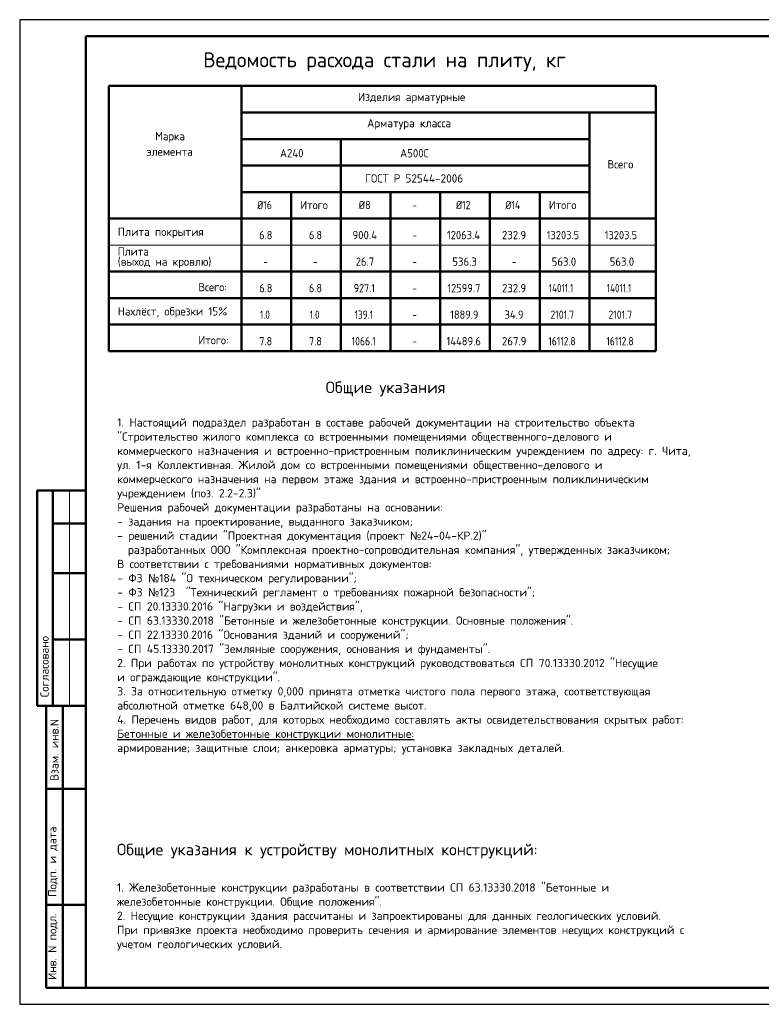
# Model space of a CAD drawing. Header units: millimetres. Extents: x 0 to 74351, y 0 to 35640.
# Tile 1 of 7: x 0 to 26856, y 0 to 35640. Entities that reach past the tile are written whole.
import ezdxf

# ---------------------------------------------------------------- set-up
doc = ezdxf.new("R2010")
doc.units = ezdxf.units.MM
doc.layers.add('Standard', color=7, linetype='Continuous', lineweight=25)
doc.styles.add('ARIAL', font='arial.ttf')
doc.styles.add('ISOCPEUR', font='isocpeur.ttf')

msp = doc.modelspace()

# ---------------------------------------------------------------- linework, layer by layer
at = {"layer": 'Standard', "color": 7, "linetype": 'Continuous', "lineweight": 25, "transparency": 33554687}
msp.add_line((2400, 35040), (2400, 1270), dxfattribs=at)
at = {"layer": 'Standard', "color": 7, "linetype": 'Continuous', "lineweight": 50, "transparency": 33554687}
for p, q in [((3231, 33241), (3231, 23641)), ((3231, 33241), (23031, 33241)), ((8031, 33241), (8031, 23641)), ((23031, 33241), (23031, 28441)), ((23031, 33241), (23031, 28441)), ((23031, 33241), (23031, 28441)), ((23031, 33241), (23031, 28441)), ((23031, 33241), (23031, 24601)), ((23031, 33241), (23031, 23641)), ((8031, 32281), (23031, 32281)), ((20631, 32281), (20631, 23641)), ((8031, 31321), (8031, 24601)), ((8031, 31321), (8031, 23641)), ((8031, 31321), (20631, 31321)), ((11631, 31321), (11631, 23641)), ((8031, 30361), (20631, 30361)), ((8031, 29401), (8031, 24601)), ((8031, 29401), (8031, 24601)), ((8031, 29401), (8031, 24601)), ((8031, 29401), (20631, 29401)), ((9831, 29401), (9831, 23641)), ((13431, 29401), (13431, 23641)), ((15231, 29401), (15231, 23641)), ((17031, 29401), (17031, 23641)), ((18831, 29401), (18831, 23641)), ((3231, 28441), (23031, 28441)), ((3231, 26521), (23031, 26521)), ((3231, 25561), (23031, 25561)), ((3231, 24601), (23031, 24601)), ((3231, 23641), (23031, 23641)), ((23031, 23641), (3231, 23641)), ((7, 18600), (0, 18600)), ((2400, 18600), (632, 18600)), ((632, 18600), (632, 10800)), ((632, 18600), (632, 10800)), ((1200, 18600), (1200, 10800)), ((2400, 17400), (1200, 17400)), ((2400, 15600), (1200, 15600)), ((2400, 13200), (1200, 13200)), ((0, 10800), (7, 10800)), ((632, 10800), (2400, 10800)), ((960, 600), (960, 10800)), ((960, 600), (960, 10800)), ((1560, 600), (1560, 10800)), ((960, 7800), (2400, 7800)), ((960, 3600), (2400, 3600)), ((2400, 600), (960, 600))]:
    msp.add_line(p, q, dxfattribs=at)
at = {"layer": 'Standard', "color": 7, "linetype": 'Continuous', "lineweight": 13, "transparency": 33554687}
for p, q in [((3231, 27481), (23031, 27481)), ((1800, 18600), (1800, 10800))]:
    msp.add_line(p, q, dxfattribs=at)
at = {"layer": 'Standard', "color": 7, "linetype": 'Continuous', "lineweight": 35, "transparency": 33554687}
msp.add_line((23031, 24601), (3231, 24601), dxfattribs=at)
at = {"layer": 'Standard', "color": 7, "linetype": 'Continuous', "lineweight": 25, "transparency": 33554687}
msp.add_lwpolyline([(0, 0), (50400, 0), (50400, 35640), (0, 35640), (0, 0)], close=True, dxfattribs=at)
msp.add_lwpolyline([(0, 0), (50400, 0), (50400, 35640), (0, 35640), (0, 0)], close=True, dxfattribs=at)
at = {"layer": 'Standard', "color": 7, "linetype": 'Continuous', "lineweight": 50, "transparency": 33554687}
msp.add_lwpolyline([(2400, 35040), (49800, 35040), (49800, 600), (2400, 600), (2400, 35040)], close=True, dxfattribs=at)

# ---------------------------------------------------------------- texts
at = {"transparency": 33554687, "attachment_point": 1, "line_spacing_factor": 1.024096, "style": 'ARIAL'}
for s, insert, char_height, width in [('\\A1;{\\fISOCPEUR|b0|i0|c0|p34;\\W1.01879;\\C7;                               \\H1.33333x; \\fISOCPEUR|b0|i0|c204|p34;\\H0.875x;Общие указания}\\P{\\W1.01879;\\C7; }\\P{\\fISOCPEUR|b0|i0|c0|p34;\\H0.83333x;\\W1.01879;\\C7;1. \\fISOCPEUR|b0|i0|c204|p34;Настоящий подраздел разработан в составе рабочей документации на строительство объекта}\\P{\\fISOCPEUR|b0|i0|c0|p34;\\H0.83333x;\\W1.01879;\\C7;"\\fISOCPEUR|b0|i0|c204|p34;Строительство жилого комплекса со встроенными помещениями общественного\\fISOCPEUR|b0|i0|c0|p34;-\\fISOCPEUR|b0|i0|c204|p34;делового и}\\P{\\fISOCPEUR|b0|i0|c204|p34;\\H0.83333x;\\W1.01879;\\C7;коммерческого назначения и встроенно\\fISOCPEUR|b0|i0|c0|p34;-\\fISOCPEUR|b0|i0|c204|p34;пристроенным поликлиническим учреждением по адресу\\fISOCPEUR|b0|i0|c0|p34;: \\fISOCPEUR|b0|i0|c204|p34;г\\fISOCPEUR|b0|i0|c0|p34;. \\fISOCPEUR|b0|i0|c204|p34;Чита\\fISOCPEUR|b0|i0|c0|p34;,}\\P{\\fISOCPEUR|b0|i0|c204|p34;\\H0.83333x;\\W1.01879;\\C7;ул\\fISOCPEUR|b0|i0|c0|p34;. 1-\\fISOCPEUR|b0|i0|c204|p34;я Коллективная\\fISOCPEUR|b0|i0|c0|p34;. \\fISOCPEUR|b0|i0|c204|p34;Жилой дом со встроенными помещениями общественно\\fISOCPEUR|b0|i0|c0|p34;-\\fISOCPEUR|b0|i0|c204|p34;делового и}\\P{\\fISOCPEUR|b0|i0|c204|p34;\\H0.83333x;\\W1.01879;\\C7;коммерческого назначения на первом этаже здания и встроенно\\fISOCPEUR|b0|i0|c0|p34;-\\fISOCPEUR|b0|i0|c204|p34;пристроенным поликлиническим}\\P{\\fISOCPEUR|b0|i0|c204|p34;\\H0.83333x;\\W1.01879;\\C7;учреждением \\fISOCPEUR|b0|i0|c0|p34;(\\fISOCPEUR|b0|i0|c204|p34;поз\\fISOCPEUR|b0|i0|c0|p34;. 2.2-2.3)"}\\P{\\fISOCPEUR|b0|i0|c204|p34;\\H0.83333x;\\W1.01879;\\C7;Решения рабочей документации разработаны на основании\\fISOCPEUR|b0|i0|c0|p34;:}\\P{\\fISOCPEUR|b0|i0|c0|p34;\\H0.83333x;\\W1.01879;\\C7;- \\fISOCPEUR|b0|i0|c204|p34;задания на проектирование\\fISOCPEUR|b0|i0|c0|p34;, \\fISOCPEUR|b0|i0|c204|p34;выданного заказчиком\\fISOCPEUR|b0|i0|c0|p34;;}\\P{\\fISOCPEUR|b0|i0|c0|p34;\\H0.83333x;\\W1.01879;\\C7;- \\fISOCPEUR|b0|i0|c204|p34;решений стадии \\fISOCPEUR|b0|i0|c0|p34;"\\fISOCPEUR|b0|i0|c204|p34;Проектная документация \\fISOCPEUR|b0|i0|c0|p34;(\\fISOCPEUR|b0|i0|c204|p34;проект \\fSegoe UI Symbol|b0|i0|c0|p34;№\\fISOCPEUR|b0|i0|c0|p34;24-04-\\fISOCPEUR|b0|i0|c204|p34;КР\\fISOCPEUR|b0|i0|c0|p34;.2)"}\\P{\\fISOCPEUR|b0|i0|c0|p34;\\H0.83333x;\\W1.01879;\\C7;  \\fISOCPEUR|b0|i0|c204|p34;разработанных ООО \\fISOCPEUR|b0|i0|c0|p34;"\\fISOCPEUR|b0|i0|c204|p34;Комплексная проектно\\fISOCPEUR|b0|i0|c0|p34;-\\fISOCPEUR|b0|i0|c204|p34;сопроводительная компания\\fISOCPEUR|b0|i0|c0|p34;", \\fISOCPEUR|b0|i0|c204|p34;утвержденных заказчиком\\fISOCPEUR|b0|i0|c0|p34;;}\\P{\\fISOCPEUR|b0|i0|c204|p34;\\H0.83333x;\\W1.01879;\\C7;В соответствии с требованиями нормативных документов\\fISOCPEUR|b0|i0|c0|p34;: }\\P{\\fISOCPEUR|b0|i0|c0|p34;\\H0.83333x;\\W1.01879;\\C7;- \\fISOCPEUR|b0|i0|c204|p34;ФЗ \\fSegoe UI Symbol|b0|i0|c0|p34;№\\fISOCPEUR|b0|i0|c0|p34;184 "\\fISOCPEUR|b0|i0|c204|p34;О техническом регулировании\\fISOCPEUR|b0|i0|c0|p34;"; }\\P{\\fISOCPEUR|b0|i0|c0|p34;\\H0.83333x;\\W1.01879;\\C7;- \\fISOCPEUR|b0|i0|c204|p34;ФЗ \\fSegoe UI Symbol|b0|i0|c0|p34;№\\fISOCPEUR|b0|i0|c0|p34;123  "\\fISOCPEUR|b0|i0|c204|p34;Технический регламент о требованиях пожарной безопасности\\fISOCPEUR|b0|i0|c0|p34;";}\\P{\\fISOCPEUR|b0|i0|c0|p34;\\H0.83333x;\\W1.01879;\\C7;- \\fISOCPEUR|b0|i0|c204|p34;СП \\fISOCPEUR|b0|i0|c0|p34;20.13330.2016 "\\fISOCPEUR|b0|i0|c204|p34;Нагрузки и воздействия\\fISOCPEUR|b0|i0|c0|p34;", }\\P{\\fISOCPEUR|b0|i0|c0|p34;\\H0.83333x;\\W1.01879;\\C7;- \\fISOCPEUR|b0|i0|c204|p34;СП \\fISOCPEUR|b0|i0|c0|p34;63.13330.2018 "\\fISOCPEUR|b0|i0|c204|p34;Бетонные и железобетонные конструкции\\fISOCPEUR|b0|i0|c0|p34;. \\fISOCPEUR|b0|i0|c204|p34;Основные положения\\fISOCPEUR|b0|i0|c0|p34;".}\\P{\\fISOCPEUR|b0|i0|c0|p34;\\H0.83333x;\\W1.01879;\\C7;- \\fISOCPEUR|b0|i0|c204|p34;СП \\fISOCPEUR|b0|i0|c0|p34;22.13330.2016 "\\fISOCPEUR|b0|i0|c204|p34;Основания зданий и сооружений\\fISOCPEUR|b0|i0|c0|p34;";}\\P{\\fISOCPEUR|b0|i0|c0|p34;\\H0.83333x;\\W1.01879;\\C7;- \\fISOCPEUR|b0|i0|c204|p34;СП \\fISOCPEUR|b0|i0|c0|p34;45.13330.2017 "\\fISOCPEUR|b0|i0|c204|p34;Земляные сооружения\\fISOCPEUR|b0|i0|c0|p34;, \\fISOCPEUR|b0|i0|c204|p34;основания и фундаменты\\fISOCPEUR|b0|i0|c0|p34;".}\\P{\\fISOCPEUR|b0|i0|c0|p34;\\H0.83333x;\\W1.01879;\\C7;2. \\fISOCPEUR|b0|i0|c204|p34;При работах по устройству монолитных конструкций руководствоваться СП \\fISOCPEUR|b0|i0|c0|p34;70.13330.2012 "\\fISOCPEUR|b0|i0|c204|p34;Несущие}\\P{\\fISOCPEUR|b0|i0|c204|p34;\\H0.83333x;\\W1.01879;\\C7;и ограждающие конструкции\\fISOCPEUR|b0|i0|c0|p34;".}\\P{\\fISOCPEUR|b0|i0|c0|p34;\\H0.83333x;\\W1.01879;\\C7;3. \\fISOCPEUR|b0|i0|c204|p34;За относительную отметку \\fISOCPEUR|b0|i0|c0|p34;0,000 \\fISOCPEUR|b0|i0|c204|p34;принята отметка чистого пола первого этажа\\fISOCPEUR|b0|i0|c0|p34;, \\fISOCPEUR|b0|i0|c204|p34;соответствующая}\\P{\\fISOCPEUR|b0|i0|c204|p34;\\H0.83333x;\\W1.01879;\\C7;абсолютной отметке \\fISOCPEUR|b0|i0|c0|p34;648,00 \\fISOCPEUR|b0|i0|c204|p34;в Балтийской системе высот\\fISOCPEUR|b0|i0|c0|p34;.}\\P{\\fISOCPEUR|b0|i0|c0|p34;\\H0.83333x;\\W1.01879;\\C7;4. \\fISOCPEUR|b0|i0|c204|p34;Перечень видов работ\\fISOCPEUR|b0|i0|c0|p34;, \\fISOCPEUR|b0|i0|c204|p34;для которых необходимо составлять акты освидетельствования скрытых работ\\fISOCPEUR|b0|i0|c0|p34;:}\\P{\\fISOCPEUR|b0|i0|c204|p34;\\H0.83333x;\\W1.01879;\\L\\C7;Бетонные и железобетонные конструкции монолитные\\fISOCPEUR|b0|i0|c0|p34;:}\\P{\\fISOCPEUR|b0|i0|c204|p34;\\H0.83333x;\\W1.01879;\\C7;армирование\\fISOCPEUR|b0|i0|c0|p34;; \\fISOCPEUR|b0|i0|c204|p34;защитные слои\\fISOCPEUR|b0|i0|c0|p34;; \\fISOCPEUR|b0|i0|c204|p34;анкеровка арматуры\\fISOCPEUR|b0|i0|c0|p34;; \\fISOCPEUR|b0|i0|c204|p34;установка закладных деталей\\fISOCPEUR|b0|i0|c0|p34;.}', (3532, 22542), 360, 24894.12), ('\\A1;{\\fISOCPEUR|i0|b0;\\H420.000000;\\W1.018787;\\C7;Общие указания к устройству монолитных конструкций:}\\P{\\fArial|i0|b0;\\H420.000000;\\W1.018787;\\C7; }\\P{\\fISOCPEUR|i0|b0;\\H300.000000;\\W1.018787;\\C7;1. Железобетонные конструкции разработаны в соответствии СП 63.13330.2018 "Бетонные и}\\P{\\fISOCPEUR|i0|b0;\\H300.000000;\\W1.018787;\\C7;железобетонные конструкции. Общие положения".}\\P{\\fISOCPEUR|i0|b0;\\H300.000000;\\W1.018787;\\C7;2. Несущие конструкции здания рассчитаны и запроектированы для данных геологических условий.}\\P{\\fISOCPEUR|i0|b0;\\H300.000000;\\W1.018787;\\C7;При привязке проекта необходимо проверить сечения и армирование элементов несущих конструкций с}\\P{\\fISOCPEUR|i0|b0;\\H300.000000;\\W1.018787;\\C7;учетом геологических условий.}\\P', (3523, 5813), 420, 28667.06)]:
    msp.add_mtext(s, dxfattribs=dict(at, insert=insert, char_height=char_height, width=width))
at = {"layer": 'Standard', "color": 7, "linetype": 'Continuous', "lineweight": 50, "transparency": 33554687, "insert": (6647, 33771), "char_height": 540, "width": 13896.49, "attachment_point": 7, "style": 'ISOCPEUR'}
msp.add_mtext('\\W0.99;Ведомость расхода стали на плиту, кг', dxfattribs=at)
at = {"layer": 'Standard', "color": 7, "linetype": 'Continuous', "lineweight": 25, "transparency": 33554687, "char_height": 300, "attachment_point": 7, "style": 'ISOCPEUR'}
for s, insert, width in [('\\W0.98;Изделия арматурные', (12253, 32611), 4090.25), ('\\W0.98;Арматура класса', (12581, 31664), 3475.95), ('\\W0.95;Марка', (4906, 31194), 1311.99), ('\\W0.97;элемента', (4591, 30714), 1943.95), ('\\W0.94;А240', (9426, 30657), 1070.34), ('\\W0.95;А500С', (13776, 30657), 1251.5), ('\\W0.95;Всего', (21287, 30256), 1191.26), ('\\W0.98;ГОСТ Р 52544-2006', (12501, 29744), 3805.38), ('\\W0.85;Ø16', (8601, 28781), 786.72), ('\\W0.95;Итого', (10161, 28781), 1281.75), ('\\W0.89;Ø8', (12276, 28781), 644), ('\\W0.78;-', (14226, 28781), 326.42), ('\\W0.85;Ø12', (15801, 28781), 786.72), ('\\W0.85;Ø14', (17586, 28781), 817.65), ('\\W0.95;Итого', (19161, 28781), 1281.75), ('\\W0.98;Плита покрытия', (3550, 27731), 3265.36), ('\\W0.89;6.8', (8676, 27693), 643.65), ('\\W0.89;6.8', (10476, 27693), 643.65), ('\\W0.94;900.4', (12051, 27693), 1100.34), ('\\W0.78;-', (14226, 27693), 326.42), ('\\W0.92;12063.4', (15471, 27693), 1456.51), ('\\W0.94;232.9', (17466, 27693), 1070.02), ('\\W0.91;13203.5', (19086, 27693), 1426.18), ('\\W0.91;13203.5', (21186, 27693), 1426.19), ('\\W0.98;(выход на кровлю)', (3550, 26651), 3580.36), ('\\W0.95;Плита', (3550, 27101), 1312), ('\\W0.78;-', (8826, 26733), 326.42), ('\\W0.78;-', (10626, 26733), 326.42), ('\\W0.92;26.7', (12171, 26733), 857.74), ('\\W0.78;-', (14226, 26733), 326.42), ('\\W0.94;536.3', (15666, 26733), 1070.02), ('\\W0.78;-', (17826, 26733), 326.42), ('\\W0.94;563.0', (19266, 26733), 1070.02), ('\\W0.94;563.0', (21366, 26733), 1070.01), ('\\W0.95;Всего:', (6472, 25811), 1281.74), ('\\W0.89;6.8', (8676, 25773), 643.65), ('\\W0.89;6.8', (10476, 25773), 643.65), ('\\W0.88;927.1', (12096, 25773), 1001.13), ('\\W0.91;12599.7', (15486, 25773), 1426.18), ('\\W0.94;232.9', (17466, 25773), 1070.02), ('\\W0.79;14011.1', (19161, 25773), 1258.32), ('\\W0.79;14011.1', (21261, 25773), 1258.32), ('\\W0.97;Нахлёст, обрезки 15%%%', (3550, 24851), 4313.44), ('\\W0.78;-', (14226, 25773), 326.42), ('\\W0.79;1.0', (8706, 24813), 568.08), ('\\W0.79;1.0', (10506, 24813), 568.08), ('\\W0.82;139.1', (12126, 24813), 932.21), ('\\W0.90;1889.9', (15591, 24813), 1214.11), ('\\W0.93;34.9', (17556, 24813), 888.22), ('\\W0.85;2101.7', (19221, 24813), 1146.81), ('\\W0.85;2101.7', (21321, 24813), 1146.81), ('\\W0.78;-', (14226, 24813), 326.42), ('\\W0.95;Итого:', (6472, 23891), 1372.15), ('\\W0.89;7.8', (8676, 23853), 643.65), ('\\W0.89;7.8', (10476, 23853), 643.65), ('\\W0.85;1066.1', (12021, 23853), 1146.81), ('\\W0.78;-', (14226, 23853), 326.42), ('\\W0.92;14489.6', (15456, 23853), 1486.84), ('\\W0.94;267.9', (17466, 23853), 1070.02), ('\\W0.83;16112.8', (19146, 23853), 1293.8), ('\\W0.83;16112.8', (21246, 23853), 1293.79)]:
    msp.add_mtext(s, dxfattribs=dict(at, insert=insert, width=width))
at = {"layer": 'Standard', "color": 7, "linetype": 'Continuous', "lineweight": 50, "transparency": 33554687, "char_height": 300, "attachment_point": 7, "rotation": 90, "style": 'ISOCPEUR'}
for s, insert, width in [('\\A1;{\\fISOCPEUR|i0|b0;\\H300.000000;\\W1.000000;\\C7;Согласовано}\\P', (1050, 11114), 2486.25), ('\\A1;{\\fISOCPEUR|i0|b0;\\H300.000000;\\W1.000000;\\C7;Взам. инв.N}\\P', (1408, 8083), 2290.92), ('\\A1;{\\fISOCPEUR|i0|b0;\\H300.000000;\\W1.000000;\\C7;Подп. и дата}\\P', (1379, 3891), 2636.47), ('\\A1;{\\fISOCPEUR|i0|b0;\\H300.000000;\\W1.000000;\\C7;Инв. N подл.}\\P', (1379, 881), 2426.15)]:
    msp.add_mtext(s, dxfattribs=dict(at, insert=insert, width=width))

doc.saveas('drawing.dxf')
